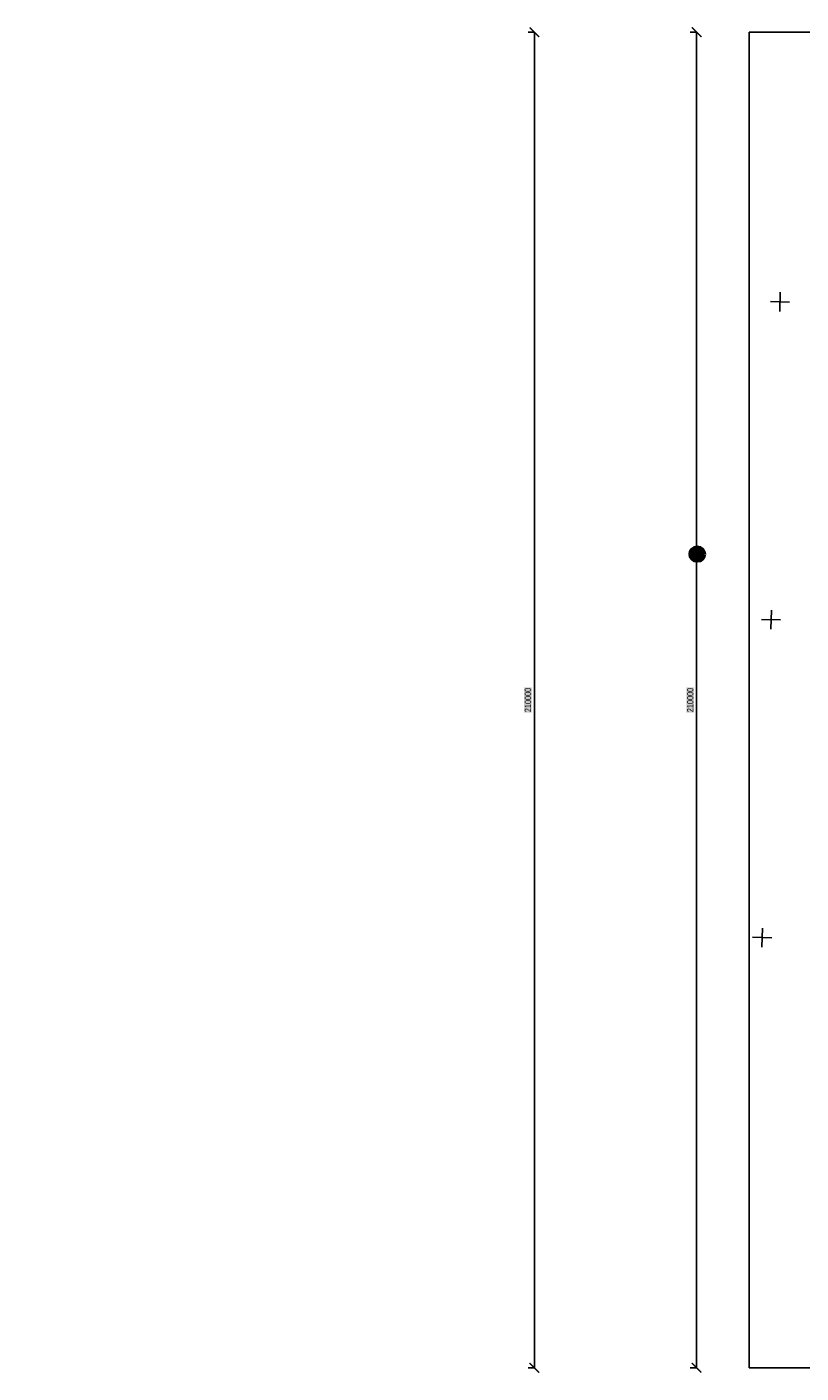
# Model space of a CAD drawing. Header units: millimetres. Extents: x -257011 to 237647566, y 2784933 to 6706507.
# Tile 209 of 256: x 9522113 to 9643846, y 5325295 to 5536954. Entities that reach past the tile are written whole.
import ezdxf

# ---------------------------------------------------------------- set-up
doc = ezdxf.new("R2010")
doc.units = ezdxf.units.MM
doc.header["$LTSCALE"] = 1000
doc.header["$PDMODE"] = 32
doc.header["$PDSIZE"] = 0.3
for name, color, linetype in [('(001) Сетка', 92, 'Continuous'), ('(002) Рамка', 7, 'Continuous'), ('kcd_tx', 7, 'Continuous')]:
    doc.layers.add(name, color=color, linetype=linetype)
doc.styles.add('Roman', font='romans')
doc.styles.get("Standard").update_dxf_attribs({"font": 'ARIALN.TTF'})
doc.styles.add('WMF-Times New Roman0', font='times.ttf')
doc.dimstyles.new('Копия (3) ISO-25', dxfattribs={"dimtxt": 1000, "dimasz": 1500, "dimexe": 1000, "dimexo": 1000, "dimgap": 500, "dimtad": 1, "dimtxsty": 'Standard', "dimblk": 'ARCHTICK', "dimcen": 2.5, "dimadec": 0, "dimazin": 0, "dimtfac": 1, "dimtmove": 0, "dimatfit": 3, "dimfxl": 0, "dimarcsym": 0})

# ---------------------------------------------------------------- blocks, each defined once
blk = doc.blocks.new('Setka')
at = {"layer": '(001) Сетка'}
for p, q in [((-1.5, 0), (1.5, 0)), ((0, 1.5), (0, -1.5))]:
    blk.add_line(p, q, dxfattribs=at)
blk = doc.blocks.new('kjvklglhl')
at = {"layer": '(001) Сетка'}
for p in [(239.82, 524.81), (239.82, 474.81), (239.82, 424.81)]:
    blk.add_blockref('Setka', p, dxfattribs=at)
blk = doc.blocks.new('_ArchTick')
at = {"color": 0, "linetype": 'ByBlock', "const_width": 0.15}
blk.add_lwpolyline([(-0.5, -0.5), (0.5, 0.5)], dxfattribs=at)
blk = doc.blocks.new('*D1782')
at = {"layer": 'Defpoints', "color": 0, "lineweight": 50, "ltscale": 1000, "transparency": 16777216}
for p in [(9635702, 5536125), (9627423, 5326125), (9635702, 5326125)]:
    blk.add_point(p, dxfattribs=at)
at = {"layer": 'kcd_tx', "color": 0, "lineweight": -2, "ltscale": 1000, "transparency": 16777216}
for p, q in [((9627426, 5536125), (9626423, 5536125)), ((9627423, 5536125), (9627423, 5326125)), ((9627426, 5326125), (9626423, 5326125))]:
    blk.add_line(p, q, dxfattribs=at)
at = {"layer": 'kcd_tx', "color": 0, "lineweight": -2, "ltscale": 1000, "transparency": 16777216, "xscale": 1500, "yscale": 1500, "zscale": 1500}
for p, rotation in [((9627423, 5536125), 90), ((9627423, 5326125), 270)]:
    blk.add_blockref('_ArchTick', p, dxfattribs=dict(at, rotation=rotation))
at = {"layer": 'kcd_tx', "color": 0, "lineweight": 50, "ltscale": 1000, "transparency": 16777216, "insert": (9626413, 5431125), "char_height": 1000, "attachment_point": 5, "rotation": 90, "bg_fill": 1, "box_fill_scale": 1.1, "bg_fill_color": 255, "bg_fill_transparency": 0}
blk.add_mtext('210000', dxfattribs=at)
blk = doc.blocks.new('*D1923')
at = {"color": 0, "lineweight": -2, "ltscale": 1000, "transparency": 16777216}
for p, q in [((9601914, 5536125), (9600912, 5536125)), ((9601912, 5536125), (9601912, 5326125)), ((9601914, 5326125), (9600912, 5326125))]:
    blk.add_line(p, q, dxfattribs=at)
at = {"layer": 'Defpoints', "color": 0, "lineweight": 50, "ltscale": 1000, "transparency": 16777216}
for p in [(9635702, 5536125), (9601912, 5326125), (9635702, 5326125)]:
    blk.add_point(p, dxfattribs=at)
at = {"color": 0, "lineweight": -2, "ltscale": 1000, "transparency": 16777216, "xscale": 1500, "yscale": 1500, "zscale": 1500}
for p, rotation in [((9601912, 5536125), 90), ((9601912, 5326125), 270)]:
    blk.add_blockref('_ArchTick', p, dxfattribs=dict(at, rotation=rotation))
at = {"color": 0, "lineweight": 50, "ltscale": 1000, "transparency": 16777216, "insert": (9600902, 5431125), "char_height": 1000, "attachment_point": 5, "rotation": 90, "bg_fill": 1, "box_fill_scale": 1.1, "bg_fill_color": 255, "bg_fill_transparency": 0}
blk.add_mtext('210000', dxfattribs=at)

msp = doc.modelspace()

# ---------------------------------------------------------------- hatches: boundary and pattern name
at = {"lineweight": 50}
h = msp.add_hatch(color=1, dxfattribs=at)
h.set_gradient(color1=(255, 255, 255), one_color=1, tint=1)
h.paths.add_polyline_path([(9626450.445, 5454060.599, 1), (9628611.791, 5454060.599, 1)])

# ---------------------------------------------------------------- linework, layer by layer
at = {"layer": '(002) Рамка', "color": 0, "lineweight": 60, "ltscale": 1000}
msp.add_circle((9627531.118, 5454060.599), 1080.673, dxfattribs=at)
at = {"layer": 'Defpoints', "color": 4}
msp.add_lwpolyline([(9635701.871, 5536124.504), (9635701.871, 5326124.504), (9784201.871, 5326124.504), (9784201.871, 5536124.504)], close=True, dxfattribs=at)

# ---------------------------------------------------------------- block references
at = {"lineweight": 5, "xscale": 999.9999999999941, "yscale": 999.9999999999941, "zscale": 999.9999999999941, "rotation": 358.3893224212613}
msp.add_blockref('kjvklglhl', (9386059.538, 4975868.643), dxfattribs=at)

# ---------------------------------------------------------------- texts
at = {"color": 250, "insert": (9627677.883, 5454028.261, 0), "char_height": 1500, "width": 156685.73039, "attachment_point": 6, "style": 'Roman'}
msp.add_mtext('\\pt64500;{\\fArial|b0|i0|c0|p34;1}', dxfattribs=at)
at = {"insert": (9231058.377, 5373609.91), "char_height": 3500, "width": 224024.15487, "attachment_point": 4, "style": 'WMF-Times New Roman0'}
msp.add_mtext('\\pi11644.41958;Samarqand viloyati Toyloq tumani "Хоnсhоrbоg\'" МFY dagi 11-son maktabni rekonstruksiya qilish. \\P\\pi65259.19351;(360 o\'quvchi o\'rinli qo\'shimcha bino qurish).', dxfattribs=at)

# ---------------------------------------------------------------- dimensions: what is measured, and where the dimension line sits
at = {"lineweight": 50, "ltscale": 1000}
dim = msp.add_linear_dim(base=(9601912.141, 5326124.504), p1=(9635701.871, 5536124.504), p2=(9635701.871, 5326124.504), angle=90, dimstyle='Копия (3) ISO-25', override={"dimfxl": 2, "dimfxlon": 1, "dimtfill": 2, "dimtfillclr": 255, "dimarcsym": 2}, dxfattribs=at)
dim.commit()
dim.dimension.update_dxf_attribs({"geometry": '*D1923', "text_midpoint": (9600901.568, 5431124.504)})
at = {"layer": 'kcd_tx', "lineweight": 50, "ltscale": 1000}
dim = msp.add_linear_dim(base=(9627423.205, 5326124.504), p1=(9635701.871, 5536124.504), p2=(9635701.871, 5326124.504), angle=90, dimstyle='Копия (3) ISO-25', override={"dimfxl": 3, "dimfxlon": 1, "dimtfill": 2, "dimtfillclr": 255, "dimarcsym": 2}, dxfattribs=at)
dim.commit()
dim.dimension.update_dxf_attribs({"geometry": '*D1782', "text_midpoint": (9626412.632, 5431124.504)})

doc.saveas('drawing.dxf')
